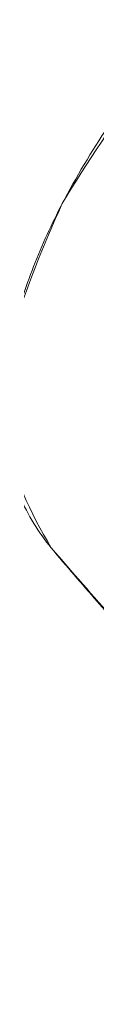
# Model space of a CAD drawing. Header units: metres. Extents: x 174423 to 274510, y 410991 to 462742.
# Tile 28 of 256: x 174601.489 to 174602.011, y 462393.03 to 462400.837. Entities that reach past the tile are written whole.
import ezdxf

# ---------------------------------------------------------------- set-up
doc = ezdxf.new("R2010")
doc.units = ezdxf.units.M
doc.layers.add('-DR-nw-gr-arc-groeiplaats-grond gazon 0.30', color=250, linetype='Continuous', lineweight=9)
doc.layers.add('-DR-nw-gr-arc-profileren taluds wadi´s', color=250, linetype='Continuous', lineweight=9, transparency=0.6)

msp = doc.modelspace()

# ---------------------------------------------------------------- linework, layer by layer
at = {"layer": '-DR-nw-gr-arc-groeiplaats-grond gazon 0.30'}
msp.add_lwpolyline([(174609.92, 462393.09, -0.003612), (174609.0976, 462393.0901, -0.004727), (174608.4694, 462393.1007, -0.035083), (174607.9281, 462393.1531, -0.017645), (174606.8696, 462393.3697, -0.017475), (174606.2442, 462393.5442, -0.009223), (174605.0787, 462393.9375, -0.024774), (174603.707, 462394.5069, -0.08527), (174603.3517, 462394.7569, -0.00942), (174603.1728, 462394.9418, -0.003159), (174602.6537, 462395.5064, -0.003981), (174602.0131, 462396.2232, -0.006838), (174601.6493, 462396.6485, -0.072893), (174601.4004, 462397.0558, -0.069004), (174601.2684, 462397.5421, -0.053257), (174601.2604, 462397.9239, -0.045075), (174601.3392, 462398.3678, -0.027164), (174601.5091, 462398.8804, -0.026811), (174601.7361, 462399.3782, -0.027819), (174602.0998, 462399.9889, -0.04487), (174602.3781, 462400.3313, -0.025881), (174602.6213, 462400.5565, -0.024267), (174602.9035, 462400.7695, -0.028852), (174603.3431, 462401.0332, -0.061861)], format="xyb", dxfattribs=at)
at = {"layer": '-DR-nw-gr-arc-profileren taluds wadi´s'}
msp.add_lwpolyline([(174619.1563, 462393.5715, 0.00628), (174616.9105, 462393.4678, 0.002781), (174614.2851, 462393.2642, -0.001885), (174612.0366, 462393.1192, -0.007657), (174609.92, 462393.09, -0.003612), (174608.4694, 462393.1007, -0.035083), (174606.8696, 462393.3697, -0.017475), (174605.0787, 462393.9375, -0.024774), (174603.3517, 462394.7569, -0.00942), (174602.6537, 462395.5064, -0.003981), (174601.6493, 462396.6485, -0.072893), (174601.2684, 462397.5421, -0.053257), (174601.3392, 462398.3678, -0.027164), (174601.7361, 462399.3782, -0.027819), (174602.3781, 462400.3313, -0.025881), (174602.9035, 462400.7695, -0.028852), (174603.5675, 462401.1175, -0.025347)], format="xyb", dxfattribs=at)

doc.saveas('drawing.dxf')
